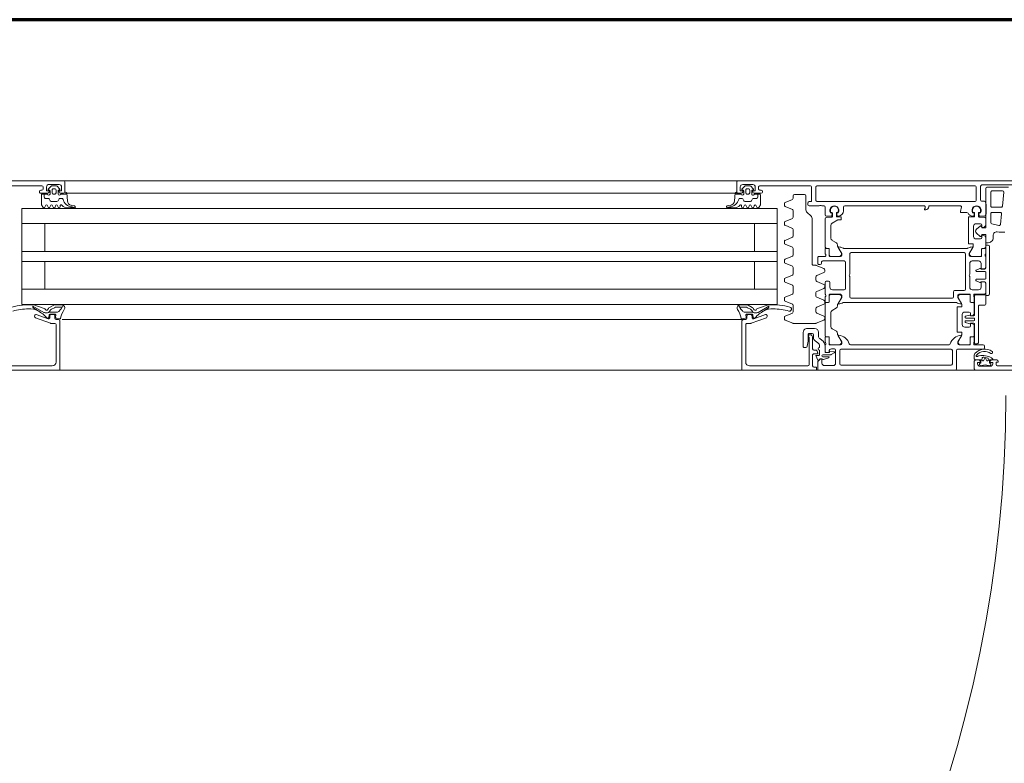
# Model space of a CAD drawing. Header units: centimetres. Extents: x -1316 to 21770, y -8842 to 3590.
# Tile 79 of 125: x 353 to 392, y 1649 to 1678. Entities that reach past the tile are written whole.
import ezdxf

# ---------------------------------------------------------------- set-up
doc = ezdxf.new("R2010")
doc.units = ezdxf.units.CM
doc.linetypes.add('Dash', pattern=[60, 30, -30])
doc.linetypes.add('Długa kreska', pattern=[142.875, 95.25, -47.625])
for name, color, linetype, lineweight in [('A-DETL', 90, 'Continuous', 9), ('A-DETL-GENF', 92, 'Continuous', 9), ('A-DOOR', 31, 'Continuous', 13), ('A-DOOR-HDLN', 31, 'Dash', 9)]:
    doc.layers.add(name, color=color, linetype=linetype, lineweight=lineweight)

# ---------------------------------------------------------------- blocks, each defined once
blk = doc.blocks.new('Schueco_FWS_ADS-75-SimplySmart_inw_Family-02 - FWS SI insert unit 90-2368395-5_piętro III __10_50 m_ - stan projektowany')
at = {"layer": 'A-DETL-GENF'}
for p, q in [((-75.5, 6.6), (75.5, 6.6)), ((35.65, 4.6), (59.013, 4.6)), ((54.5, 4), (35.65, 4)), ((54.5, 3.4), (35.65, 3.4)), ((54.5, 2.3), (35.65, 2.3)), ((54.5, 1.9), (35.65, 1.9)), ((54.5, 0.8), (35.65, 0.8)), ((54.5, 0.2), (35.65, 0.2)), ((54.5, -0.4), (35.65, -0.4)), ((74.6, -0.9), (-74.6, -0.9))]:
    blk.add_line(p, q, dxfattribs=at)
at = {"layer": 'A-DOOR'}
for p, q in [((20.7, 6.43), (21.99, 6.43)), ((22.276, 6.421), (22.252, 6.397)), ((22.27, 6.45), (22.67, 6.45)), ((22.327, 6.43), (22.297, 6.43)), ((22.643, 6.43), (22.613, 6.43)), ((22.688, 6.397), (22.664, 6.421)), ((22.9, 6.25), (22.9, 6.55)), ((23.6, 5.82), (23.6, 6.55)), ((23.77, 6.35), (23.77, 5.82)), ((28.17, 6.4), (23.82, 6.4)), ((28.22, 5.82), (28.22, 6.35)), ((28.39, 6.32), (28.39, 5.81)), ((28.83, 6.42), (28.49, 6.42)), ((29.3, 6), (29.3, 6.43)), ((31.8, 6.43), (29.49, 6.43)), ((31.95, 4.8), (31.95, 6.28)), ((32.1, 6.6), (37.45, 6.6)), ((59.25, 6.6), (53.75, 6.6)), ((59.25, 4.8), (59.25, 6.28)), ((59.4, 6.43), (61.71, 6.43)), ((22.01, 6.2), (22.22, 6.2)), ((22.72, 6.2), (22.85, 6.2)), ((28.442, 5.911), (28.568, 5.988)), ((28.616, 5.858), (28.45, 5.874)), ((28.594, 5.995), (28.89, 5.995)), ((28.638, 5.885), (28.638, 5.878)), ((28.785, 5.905), (28.658, 5.905)), ((28.664, 6.114), (28.867, 6.184)), ((28.89, 6.075), (28.67, 6.075)), ((28.8, 5.85), (28.8, 5.6)), ((28.805, 5.656), (28.805, 5.885)), ((29.03, 6), (29.03, 5.81)), ((22.5, 5.65), (22.5, 5.72)), ((22.55, 5.77), (23.55, 5.77)), ((22.9, 5.6), (22.55, 5.6)), ((22.74, 5.515), (22.74, 4.075)), ((22.86, 5.565), (22.79, 5.565)), ((22.89, 4.775), (22.89, 5.535)), ((22.9, 5.31), (22.9, 5.5)), ((22.92, 5.528), (22.92, 5.572)), ((23.059, 5.58), (23.059, 5.31)), ((23.06, 5.309), (23.06, 5.549)), ((23.5, 5.6), (23.079, 5.6)), ((23.11, 5.599), (23.444, 5.599)), ((23.82, 5.77), (28.17, 5.77)), ((27.8, 5.6), (23.9, 5.6)), ((28.621, 5.6), (28.2, 5.6)), ((28.256, 5.599), (28.59, 5.599)), ((28.44, 5.76), (28.55, 5.76)), ((28.64, 5.549), (28.64, 5.309)), ((28.641, 5.31), (28.641, 5.58)), ((28.78, 5.572), (28.78, 5.528)), ((28.8, 5.5), (28.8, 5.31)), ((29.03, 5.71), (29.03, 5.646)), ((29.094, 5.523), (29.206, 5.445)), ((29.25, 5.81), (29.158, 5.81)), ((29.3, 5.312), (29.3, 5.76)), ((29.563, 5.7), (29.65, 5.7)), ((29.67, 5.68), (29.67, 5.1)), ((22.9, 4.859), (22.9, 5.229)), ((23.029, 5.28), (22.93, 5.28)), ((22.95, 5.279), (23.03, 5.279)), ((23.39, 5.191), (23.39, 5.12)), ((23.531, 5.449), (23.397, 5.216)), ((23.41, 5.1), (23.56, 5.1)), ((23.58, 5.08), (23.58, 4.12)), ((28.303, 5.216), (28.169, 5.449)), ((28.31, 5.147), (28.31, 5.191)), ((28.67, 5.279), (28.75, 5.279)), ((28.77, 5.28), (28.671, 5.28)), ((28.8, 5.229), (28.8, 3.971)), ((29.017, 5.352), (28.933, 5.41)), ((29.07, 5.1), (29.07, 5.249)), ((29.27, 5.322), (29.27, 5.2)), ((29.337, 5.227), (29.305, 5.289)), ((29.32, 5.15), (29.43, 5.15)), ((29.42, 5.2), (29.382, 5.2)), ((29.47, 5.28), (29.47, 5.25)), ((23.05, 4.745), (22.92, 4.745)), ((23.018, 4.751), (22.974, 4.763)), ((23.05, 4.85), (23.05, 4.775)), ((23.243, 4.722), (23.076, 4.767)), ((23.28, 4.9), (23.1, 4.9)), ((23.266, 4.68), (23.266, 4.693)), ((23.38, 4.4), (23.38, 4.8)), ((28.53, 4.962), (28.36, 5.06)), ((28.58, 4.325), (28.58, 4.875)), ((28.851, 4.618), (29.161, 4.746)), ((29.18, 4.75), (30.06, 4.75)), ((29.52, 4.95), (29.22, 4.95)), ((30.079, 4.746), (30.389, 4.618)), ((31.133, 4.529), (31.732, 4.747)), ((31.749, 4.75), (31.9, 4.75)), ((59.451, 4.75), (59.3, 4.75)), ((60.067, 4.529), (59.468, 4.747)), ((22.89, 4.57), (22.89, 4.62)), ((22.89, 3.655), (22.89, 4.415)), ((22.9, 3.971), (22.9, 4.341)), ((22.92, 4.65), (23.236, 4.65)), ((23.236, 4.54), (22.92, 4.54)), ((22.974, 4.437), (23.018, 4.449)), ((23.05, 4.425), (23.05, 4.35)), ((23.076, 4.423), (23.243, 4.468)), ((23.1, 4.3), (23.28, 4.3)), ((23.266, 4.497), (23.266, 4.51)), ((28.82, 4.508), (28.82, 4.572)), ((29.139, 4.343), (28.851, 4.462)), ((29.17, 4.157), (29.17, 4.297)), ((30.07, 4.297), (30.07, 4.033)), ((30.389, 4.462), (30.101, 4.343)), ((30.42, 4.502), (30.42, 4.578)), ((31.462, 4.315), (31.033, 4.063)), ((31.064, 4.153), (31.303, 4.297)), ((31.1, 4.45), (31.1, 4.482)), ((31.633, 4.573), (31.167, 4.403)), ((31.61, 4.329), (31.512, 4.329)), ((31.601, 4.54), (31.628, 4.54)), ((31.658, 4.514), (31.671, 4.411)), ((31.7, 4.45), (31.7, 4.526)), ((31.7, 4.385), (31.911, 4.385)), ((31.85, 4.4), (31.75, 4.4)), ((31.9, 4.55), (31.9, 4.45)), ((31.941, 4.419), (31.93, 4.509)), ((32.05, 4.6), (31.95, 4.6)), ((31.954, 4.542), (32.093, 4.569)), ((32.05, 4.6), (37.45, 4.6)), ((59.246, 4.542), (59.107, 4.569)), ((59.15, 4.6), (59.25, 4.6)), ((59.259, 4.419), (59.27, 4.509)), ((59.499, 4.385), (59.289, 4.385)), ((59.3, 4.55), (59.3, 4.45)), ((59.35, 4.4), (59.45, 4.4)), ((59.5, 4.45), (59.5, 4.526)), ((59.542, 4.514), (59.529, 4.411)), ((59.567, 4.573), (60.033, 4.403)), ((59.599, 4.54), (59.572, 4.54)), ((59.59, 4.329), (59.687, 4.329)), ((59.738, 4.315), (60.167, 4.063)), ((60.136, 4.153), (59.897, 4.297)), ((60.1, 4.45), (60.1, 4.482)), ((22.45, 3.995), (22.45, 3.655)), ((22.69, 4.025), (22.48, 4.025)), ((22.93, 3.92), (23.029, 3.92)), ((23.03, 3.921), (22.95, 3.921)), ((23.39, 4.08), (23.39, 4.009)), ((23.397, 3.984), (23.531, 3.751)), ((23.56, 4.1), (23.41, 4.1)), ((23.632, 3.92), (28.067, 3.92)), ((28.169, 3.751), (28.303, 3.984)), ((28.31, 4.009), (28.31, 4.053)), ((28.36, 4.14), (28.53, 4.238)), ((28.75, 3.921), (28.67, 3.921)), ((28.671, 3.92), (28.77, 3.92)), ((28.82, 3.882), (28.82, 3.945)), ((28.851, 3.991), (29.139, 4.111)), ((30.101, 3.987), (30.389, 3.868)), ((31.48, 4.163), (31.066, 4.021)), ((31.65, 4.155), (31.61, 4.21)), ((31.856, 4.03), (31.689, 4.121)), ((31.884, 4.129), (31.766, 4.193)), ((32.178, 4.015), (31.913, 4.015)), ((32.19, 4.108), (31.966, 4.108)), ((32.16, 4.161), (32.234, 4.031)), ((59.04, 4.161), (58.966, 4.031)), ((59.01, 4.108), (59.234, 4.108)), ((59.022, 4.015), (59.287, 4.015)), ((59.316, 4.129), (59.434, 4.193)), ((59.344, 4.03), (59.511, 4.121)), ((59.55, 4.155), (59.59, 4.21)), ((59.72, 4.163), (60.134, 4.021)), ((22.3, 3.59), (22.3, 1.7)), ((22.45, 3.16), (22.45, 3.55)), ((22.48, 3.625), (22.86, 3.625)), ((22.5, 3.6), (22.9, 3.6)), ((22.9, 3.7), (22.9, 3.89)), ((22.92, 3.628), (22.92, 3.672)), ((23.059, 3.89), (23.059, 3.62)), ((23.06, 3.651), (23.06, 3.891)), ((23.079, 3.6), (23.5, 3.6)), ((23.444, 3.601), (23.11, 3.601)), ((23.72, 3.7), (23.72, 3.5)), ((27.78, 3.75), (23.77, 3.75)), ((27.83, 2.9), (27.83, 3.7)), ((28.2, 3.6), (28.621, 3.6)), ((28.59, 3.601), (28.256, 3.601)), ((28.64, 3.891), (28.64, 3.651)), ((28.641, 3.62), (28.641, 3.89)), ((28.78, 3.672), (28.78, 3.628)), ((28.8, 3.89), (28.8, 3.7)), ((28.8, 3.6), (28.8, 3.13)), ((29.139, 3.716), (28.851, 3.836)), ((29.17, 3.53), (29.17, 3.67)), ((30.07, 3.547), (30.07, 3.283)), ((30.389, 3.712), (30.101, 3.593)), ((30.42, 3.752), (30.42, 3.828)), ((22.823, 3.06), (22.68, 3.126)), ((22.98, 3.42), (22.73, 3.42)), ((23.08, 2.9), (23.08, 3.32)), ((23.25, 3.4), (23.25, 2)), ((23.67, 3.45), (23.3, 3.45)), ((28, 3.37), (28, 2.33)), ((28.52, 3.42), (28.05, 3.42)), ((28.62, 3.13), (28.62, 3.32)), ((28.82, 3.255), (28.82, 3.318)), ((28.851, 3.364), (29.139, 3.484)), ((29.139, 3.089), (28.851, 3.209)), ((30.101, 3.237), (30.389, 3.118)), ((37.45, 3.4), (30.7, 3.4)), ((53.75, 3.4), (60.6, 3.4)), ((59.146, 3.4), (53.75, 3.4)), ((22.44, 2.73), (22.44, 2.97)), ((22.47, 3), (22.81, 3)), ((22.64, 3.1), (22.49, 3.1)), ((22.84, 3.03), (22.84, 3.033)), ((23.08, 2.38), (23.08, 2.8)), ((27.83, 2), (27.83, 2.8)), ((28.75, 3.08), (28.67, 3.08)), ((28.851, 2.738), (29.139, 2.857)), ((29.17, 2.903), (29.17, 3.043)), ((30.07, 2.797), (30.07, 2.533)), ((30.389, 2.962), (30.101, 2.843)), ((30.42, 3.002), (30.42, 3.078)), ((22.45, 2.1), (22.45, 2.54)), ((22.81, 2.7), (22.47, 2.7)), ((22.49, 2.6), (22.64, 2.6)), ((22.68, 2.574), (22.823, 2.64)), ((22.84, 2.667), (22.84, 2.67)), ((28.82, 2.628), (28.82, 2.692)), ((29.161, 2.454), (28.851, 2.582)), ((28.95, 2.33), (28.95, 2.37)), ((29, 2.42), (29.05, 2.42)), ((29.1, 2.37), (29.1, 2.15)), ((29.27, 2.45), (29.18, 2.45)), ((29.32, 0.591), (29.32, 2.4)), ((30.101, 2.487), (30.389, 2.368)), ((22.45, 1.81), (22.45, 2)), ((22.47, 2.028), (22.47, 2.072)), ((22.609, 2.08), (22.609, 1.81)), ((22.61, 2.049), (22.61, 1.809)), ((23.05, 2.1), (22.629, 2.1)), ((22.994, 2.099), (22.66, 2.099)), ((22.73, 2.28), (22.98, 2.28)), ((22.947, 1.716), (23.081, 1.949)), ((23.3, 1.95), (27.78, 1.95)), ((28.05, 2.28), (28.9, 2.28)), ((28.303, 1.716), (28.169, 1.949)), ((28.621, 2.1), (28.2, 2.1)), ((28.256, 2.099), (28.59, 2.099)), ((28.64, 2.049), (28.64, 1.809)), ((28.641, 1.81), (28.641, 2.08)), ((28.78, 2.072), (28.78, 2.028)), ((29.05, 2.1), (28.8, 2.1)), ((28.8, 2), (28.8, 1.81)), ((30.07, 2.047), (30.07, 1.783)), ((30.389, 2.212), (30.101, 2.093)), ((30.42, 2.252), (30.42, 2.328)), ((22.45, 1.729), (22.45, 1.364)), ((22.579, 1.78), (22.48, 1.78)), ((22.58, 1.779), (22.5, 1.779)), ((22.94, 1.625), (22.94, 1.691)), ((23.11, 1.605), (22.96, 1.605)), ((23.13, 0.545), (23.13, 1.585)), ((28.067, 1.78), (23.182, 1.78)), ((28.31, 1.647), (28.31, 1.691)), ((28.53, 1.462), (28.36, 1.56)), ((28.67, 1.779), (28.75, 1.779)), ((28.77, 1.78), (28.671, 1.78)), ((28.8, 1.729), (28.8, 0.61)), ((30.101, 1.737), (30.389, 1.618)), ((30.42, 1.502), (30.42, 1.578)), ((22.524, 1.268), (22.568, 1.256)), ((22.6, 1.28), (22.6, 1.355)), ((22.65, 1.405), (22.83, 1.405)), ((22.816, 1.177), (22.664, 1.304)), ((22.93, 1.305), (22.93, 0.905)), ((28.58, 0.869), (28.58, 1.375)), ((30.07, 1.297), (30.07, 1.033)), ((30.389, 1.462), (30.101, 1.343)), ((21.82, 0.41), (21.864, 0.829)), ((21.924, 0.872), (22.21, 0.811)), ((22.45, 0.846), (22.45, 0.583)), ((22.568, 0.954), (22.524, 0.942)), ((22.6, 0.855), (22.6, 0.93)), ((22.83, 0.805), (22.65, 0.805)), ((22.664, 0.896), (22.816, 1.023)), ((30.101, 0.987), (30.389, 0.868)), ((30.42, 0.752), (30.42, 0.828)), ((37.45, 0.8), (30.7, 0.8)), ((53.75, 0.8), (60.6, 0.8)), ((22.25, 0.763), (22.25, 0.405)), ((22.45, -0.04), (22.45, 0.45)), ((22.468, 0.563), (22.712, 0.542)), ((22.5, 0.5), (22.691, 0.5)), ((22.711, 0.482), (22.717, 0.403)), ((22.73, 0.522), (22.73, 0.38)), ((22.89, 0.38), (22.89, 0.505)), ((22.902, 0.403), (22.909, 0.482)), ((22.91, 0.525), (23.11, 0.525)), ((22.929, 0.5), (22.965, 0.5)), ((28.17, 0.545), (28.17, 0.635)), ((28.34, 0.525), (28.19, 0.525)), ((28.28, 0.5), (28.321, 0.5)), ((28.341, 0.482), (28.347, 0.403)), ((28.36, 0.38), (28.36, 0.505)), ((28.52, 0.522), (28.52, 0.38)), ((28.532, 0.403), (28.539, 0.482)), ((28.754, 0.561), (28.538, 0.542)), ((28.559, 0.5), (28.75, 0.5)), ((28.8, 0.45), (28.8, 0.15)), ((29.541, 0.329), (29.349, 0.521)), ((30.07, 0.547), (30.07, 0.283)), ((30.389, 0.712), (30.101, 0.593)), ((21.73, -0.44), (21.788, 0.11)), ((21.838, 0.155), (22.2, 0.155)), ((22.2, 0.355), (21.869, 0.355)), ((22.25, 0.105), (22.25, -0.445)), ((22.688, 0.37), (22.654, 0.37)), ((22.71, 0.36), (22.674, 0.36)), ((22.946, 0.36), (22.91, 0.36)), ((22.966, 0.37), (22.932, 0.37)), ((23.19, 0.36), (23.42, 0.36)), ((23.449, 0.324), (23.413, 0.136)), ((23.442, 0.1), (24.68, 0.1)), ((24.7, 0.12), (24.7, 0.13)), ((24.82, 0.25), (24.855, 0.25)), ((24.87, 0.1), (28.03, 0.1)), ((28.08, 0.15), (28.08, 0.3)), ((28.318, 0.37), (28.284, 0.37)), ((28.304, 0.36), (28.34, 0.36)), ((28.54, 0.36), (28.576, 0.36)), ((28.596, 0.37), (28.562, 0.37)), ((28.85, 0.1), (28.94, 0.1)), ((29.04, 0.1), (29.44, 0.1)), ((29.49, 0.05), (29.49, -0.02)), ((29.57, -0.3), (29.57, 0.259)), ((30.101, 0.237), (30.389, 0.118)), ((30.42, 0.002), (30.42, 0.078)), ((31.509, 0.15), (31.531, 0.09)), ((31.609, 0.09), (31.631, 0.15)), ((31.709, 0.15), (31.731, 0.09)), ((31.809, 0.09), (31.831, 0.15)), ((31.909, 0.15), (31.931, 0.09)), ((32.009, 0.09), (32.031, 0.15)), ((32.11, 0.14), (32.11, 0.1)), ((32.409, 0.18), (32.676, 0.18)), ((32.684, 0.101), (32.558, 0.076)), ((32.674, 0.158), (32.701, 0.172)), ((58.526, 0.158), (58.499, 0.172)), ((58.516, 0.101), (58.642, 0.076)), ((58.791, 0.18), (58.524, 0.18)), ((59.09, 0.14), (59.09, 0.1)), ((59.191, 0.09), (59.169, 0.15)), ((59.291, 0.15), (59.269, 0.09)), ((59.391, 0.09), (59.369, 0.15)), ((59.491, 0.15), (59.469, 0.09)), ((59.591, 0.09), (59.569, 0.15)), ((59.691, 0.15), (59.669, 0.09)), ((22.6, -0.09), (22.5, -0.09)), ((22.65, -0.68), (22.65, -0.14)), ((22.82, -0.12), (22.82, -0.65)), ((29.12, -0.07), (22.87, -0.07)), ((29.17, -0.65), (29.17, -0.12)), ((30.02, -0.35), (29.62, -0.35)), ((30.07, -0.203), (30.07, -0.3)), ((30.389, -0.038), (30.101, -0.157)), ((31.61, -0.37), (31.4, -0.37)), ((31.472, -0.37), (31.472, -0.25)), ((31.522, -0.2), (31.633, -0.2)), ((31.676, -0.175), (31.717, -0.105)), ((31.71, -0.5), (31.71, -0.37)), ((31.76, -0.08), (31.984, -0.08)), ((31.9, -0.37), (31.84, -0.37)), ((32.027, -0.105), (32.068, -0.175)), ((32.03, -0.37), (32.03, -0.5)), ((32.111, -0.2), (32.176, -0.2)), ((32.397, -0.103), (32.37, -0.41)), ((58.803, -0.103), (58.83, -0.41)), ((59.089, -0.2), (59.024, -0.2)), ((59.173, -0.105), (59.132, -0.175)), ((59.17, -0.37), (59.17, -0.5)), ((59.44, -0.08), (59.216, -0.08)), ((59.3, -0.37), (59.36, -0.37)), ((59.523, -0.175), (59.483, -0.105)), ((59.49, -0.5), (59.49, -0.37)), ((59.678, -0.2), (59.567, -0.2)), ((59.59, -0.37), (59.8, -0.37)), ((59.728, -0.37), (59.728, -0.25)), ((21.31, -0.73), (22.6, -0.73)), ((21.55, -0.645), (22.4, -0.645)), ((22.2, -0.495), (21.78, -0.495)), ((22.87, -0.7), (29.12, -0.7)), ((29.39, -0.7), (31.39, -0.7)), ((31.29, -0.47), (31.29, -0.45)), ((31.34, -0.4), (31.62, -0.4)), ((31.39, -0.52), (31.34, -0.52)), ((31.44, -0.65), (31.44, -0.57)), ((31.753, -0.685), (31.649, -0.581)), ((31.67, -0.53), (31.68, -0.53)), ((31.67, -0.75), (32.07, -0.75)), ((31.952, -0.7), (31.788, -0.7)), ((31.79, -0.42), (31.79, -0.53)), ((31.84, -0.58), (31.9, -0.58)), ((31.95, -0.53), (31.95, -0.42)), ((32.091, -0.581), (31.987, -0.685)), ((32.06, -0.53), (32.07, -0.53)), ((32.12, -0.4), (32.25, -0.4)), ((32.3, -0.45), (32.3, -0.85)), ((32.372, -0.4), (37.45, -0.4)), ((58.828, -0.4), (53.75, -0.4)), ((58.9, -0.45), (58.9, -0.85)), ((59.08, -0.4), (58.95, -0.4)), ((59.109, -0.581), (59.213, -0.685)), ((59.14, -0.53), (59.13, -0.53)), ((59.53, -0.75), (59.13, -0.75)), ((59.248, -0.7), (59.412, -0.7)), ((59.25, -0.53), (59.25, -0.42)), ((59.36, -0.58), (59.3, -0.58)), ((59.41, -0.42), (59.41, -0.53)), ((59.447, -0.685), (59.551, -0.581)), ((59.53, -0.53), (59.52, -0.53)), ((59.86, -0.4), (59.58, -0.4)), ((59.76, -0.65), (59.76, -0.57)), ((59.81, -0.52), (59.86, -0.52)), ((61.81, -0.7), (59.81, -0.7)), ((59.91, -0.47), (59.91, -0.45)), ((32.25, -0.9), (20.45, -0.9)), ((32.25, -0.9), (37.45, -0.9)), ((58.95, -0.9), (53.75, -0.9)), ((58.95, -0.9), (67.55, -0.9))]:
    blk.add_line(p, q, dxfattribs=at)
at = {"layer": 'A-DOOR', "flags": 128}
for points in [[(22.85, 6.6), (14.2, 6.6), (14.2, 6.26), (14.31, 6.15), (14.37, 6.15), (14.37, 6.32)], [(22.04, 6.38), (22.04, 6.28), (21.96, 6.28), (21.96, 6.25)], [(22.27, 6.33), (22.3, 6.33), (22.3, 6.2), (22.16, 6.2)], [(22.27, 6.25), (22.27, 6.3), (22.17, 6.3), (22.17, 6.35)], [(22.85, 6.2), (22.64, 6.2), (22.64, 6.33), (22.67, 6.33)], [(22.77, 6.35), (22.77, 6.3), (22.67, 6.3), (22.67, 6.25)], [(23.65, 6.6), (29.1, 6.6), (29.1, 6.26), (28.99, 6.15), (28.93, 6.15), (28.93, 6.32)], [(29.25, 6.48), (29.15, 6.48), (29.15, 6.6), (32.1, 6.6), (32.1, 4.65)], [(29.44, 6.38), (29.44, 5.3), (29.45, 5.3)], [(61.95, 6.48), (62.05, 6.48), (62.05, 6.6), (59.1, 6.6), (59.1, 4.65)], [(22.9, 6.006), (22.9, 6.015), (22.9, 6.15)], [(28.65, 5.86), (28.65, 5.9), (28.75, 5.9)], [(28.935, 6.15), (29, 6.15), (29.054, 6.212)], [(29.088, 6.206), (29.17, 6.02), (29.05, 6.02)], [(29.14, 5.821), (29.102, 5.896), (29.1, 5.95), (29.25, 5.95)], [(23.412, 5.241), (23.55, 5.48), (23.55, 5.55)], [(28.15, 5.55), (28.15, 5.48), (28.288, 5.241)], [(29.48, 5.2), (29.48, 5.45), (29.513, 5.658)], [(22.92, 4.445), (23.05, 4.445), (23.051, 4.439)], [(31.711, 4.241), (31.673, 4.303), (32.009, 4.303)], [(59.489, 4.241), (59.527, 4.303), (59.191, 4.303)], [(23.55, 3.65), (23.55, 3.72), (23.412, 3.959)], [(28.288, 3.959), (28.15, 3.72), (28.15, 3.65)], [(37.45, 4), (30.7, 4), (30.7, 0.2), (37.45, 0.2)], [(53.75, 4), (60.6, 4), (60.6, 0.2), (53.75, 0.2)], [(22.44, 3.15), (22.44, 3.64), (22.35, 3.64)], [(22.63, 3.32), (22.63, 3.11), (22.5, 3.11)], [(31.6, 3.4), (31.6, 2.3), (30.7, 2.3), (37.45, 2.3)], [(59.7, 3.4), (59.7, 2.3), (60.6, 2.3), (53.75, 2.3)], [(22.35, 1.65), (22.44, 1.65), (22.44, 2.55)], [(22.5, 2.59), (22.63, 2.59), (22.63, 2.38)], [(22.962, 1.741), (23.1, 1.98), (23.1, 2.05)], [(28.15, 2.05), (28.15, 1.98), (28.288, 1.741)], [(31.6, 0.8), (31.6, 1.9), (30.7, 1.9), (37.45, 1.9)], [(59.7, 0.8), (59.7, 1.9), (60.6, 1.9), (53.75, 1.9)], [(22.616, 1.289), (22.6, 1.23), (22.45, 1.23), (22.45, 1.555), (22.35, 1.555)], [(22.45, -0.595), (22.45, 0.03), (22.43, 0.03), (22.43, 0.43), (22.45, 0.43), (22.45, 0.97), (22.6, 0.97), (22.616, 0.911)], [(28.19, 0.655), (28.305, 0.655), (28.53, 0.782)], [(24.875, 0.23), (24.875, 0.223), (24.85, 0.19), (24.85, 0.12)], [(31.37, -0.34), (31.37, 0.06), (31.435, 0.16)], [(59.83, -0.34), (59.83, 0.06), (59.765, 0.16)], [(29.44, -0.07), (29.34, -0.07), (29.34, -0.65)], [(32.33, -0.45), (32.33, -0.37), (32.13, -0.37)], [(58.87, -0.45), (58.87, -0.37), (59.07, -0.37)], [(31.67, -0.45), (31.67, -0.5), (31.57, -0.5), (31.57, -0.65)], [(32.17, -0.65), (32.17, -0.5), (32.07, -0.5), (32.07, -0.45)], [(59.03, -0.65), (59.03, -0.5), (59.13, -0.5), (59.13, -0.45)], [(59.53, -0.45), (59.53, -0.5), (59.63, -0.5), (59.63, -0.65)]]:
    blk.add_lwpolyline(points, dxfattribs=at)
for points in [[(22.38, 6.227), (22.34, 6.213), (22.346, 6.149), (22.34, 6.213)], [(22.523, 6.212), (22.47, 6.099), (22.417, 6.212), (22.47, 6.099)], [(22.583, 6.115), (22.6, 6.213), (22.56, 6.227), (22.6, 6.213)]]:
    blk.add_lwpolyline(points, close=True, dxfattribs=at)
at = {"layer": 'A-DOOR'}
for centre, radius, start, end in [((22.01, 6.25), 0.05, 180, 270), ((21.99, 6.38), 0.05, 0, 90), ((22.27, 6.35), 0.1, 90, 180), ((22.22, 6.25), 0.05, 270, 0), ((22.28, 6.369), 0.04, 135, 255.5225), ((22.297, 6.4), 0.03, 90, 135), ((22.327, 6.38), 0.05, 62.5107, 90), ((22.47, 6.655), 0.26, 242.5107, 297.4893), ((22.613, 6.38), 0.05, 90, 117.4893), ((22.643, 6.4), 0.03, 45, 90), ((22.67, 6.35), 0.1, 360, 90), ((22.66, 6.369), 0.04, 284.4775, 45), ((22.72, 6.25), 0.05, 180, 270), ((22.85, 6.55), 0.05, 0, 90), ((22.85, 6.25), 0.05, 270, 0), ((23.65, 6.55), 0.05, 90, 180), ((23.82, 6.35), 0.05, 90, 180), ((28.17, 6.35), 0.05, 0, 90), ((28.49, 6.32), 0.1, 90, 180), ((28.83, 6.32), 0.1, 0, 90), ((29.25, 6.43), 0.05, 0, 90), ((29.49, 6.38), 0.05, 90, 180), ((31.8, 6.28), 0.15, 0, 90), ((59.4, 6.28), 0.15, 90, 180), ((22.26, 6.2), 0.1, 180, 242.1358), ((22.22, 5.9), 0.045, 55.1415, 235.1415), ((22.491, 6.289), 0.519, 235.1415, 317.6099), ((22.582, 6.81), 0.79, 242.1358, 279.1542), ((22.491, 6.289), 0.429, 235.1415, 316.838), ((22.375, 6.152), 0.03, 185, 252.5402), ((22.375, 6.152), 0.03, 185, 252.5402), ((22.582, 6.81), 0.72, 252.5402, 261.0115), ((22.582, 6.81), 0.72, 252.5402, 261.0115), ((22.39, 6.199), 0.03, 25, 110), ((22.39, 6.199), 0.03, 25, 110), ((22.582, 6.81), 0.72, 261.0115, 267.5718), ((22.582, 6.81), 0.72, 261.0115, 267.5718), ((22.55, 6.199), 0.03, 70, 155), ((22.55, 6.199), 0.03, 70, 155), ((22.553, 6.121), 0.03, 267.5718, 350), ((22.553, 6.121), 0.03, 267.5718, 350), ((22.692, 6.129), 0.1, 279.1542, 310.6602), ((22.79, 6.015), 0.05, 77.3108, 130.6602), ((22.794, 6.035), 0.03, 333.1107, 77.3108), ((22.723, 6.071), 0.11, 316.838, 333.1107), ((22.85, 6.15), 0.05, 0, 90), ((22.8, 6.006), 0.1, 317.6099, 0), ((22.37, 6.029), 0.53, 358.4896, 0), ((28.452, 5.894), 0.02, 121.185, 264.5), ((28.55, 5.86), 0.1, 270, 0), ((28.594, 5.945), 0.05, 90, 121.185), ((28.618, 5.878), 0.02, 264.5, 0), ((28.658, 5.885), 0.02, 90, 180), ((28.67, 6.095), 0.02, 108.9046, 270), ((28.75, 5.85), 0.05, 0, 90), ((28.785, 5.885), 0.02, 0, 90), ((28.88, 6.146), 0.04, 23.8174, 108.9046), ((28.89, 6.035), 0.04, 270, 90), ((28.935, 6.17), 0.02, 203.8174, 270), ((29.05, 6), 0.02, 90, 180), ((29.069, 6.198), 0.02, 23.8387, 138.5763), ((29.12, 5.905), 0.02, 180, 207), ((29.25, 6), 0.05, 270, 0), ((22.55, 5.72), 0.05, 90, 180), ((22.55, 5.65), 0.05, 180, 270), ((22.79, 5.515), 0.05, 90, 180), ((22.86, 5.535), 0.03, 0, 90), ((22.89, 5.572), 0.03, 0, 70.5288), ((22.89, 5.528), 0.03, 289.4712, 0), ((23.079, 5.58), 0.02, 90, 180), ((23.11, 5.549), 0.05, 90, 180), ((23.376, 5.718), 0.5, 275.6226, 342.2516), ((23.444, 5.499), 0.1, 330, 90), ((23.5, 5.55), 0.05, 0, 90), ((23.55, 5.82), 0.05, 270, 0), ((23.82, 5.82), 0.05, 180, 270), ((23.9, 5.55), 0.05, 90, 162.2516), ((27.8, 5.55), 0.05, 17.7484, 90), ((28.324, 5.718), 0.5, 197.7484, 264.3774), ((28.2, 5.55), 0.05, 90, 180), ((28.256, 5.499), 0.1, 90, 210), ((28.17, 5.82), 0.05, 270, 0), ((28.44, 5.81), 0.05, 180, 270), ((28.59, 5.549), 0.05, 360, 90), ((28.621, 5.58), 0.02, 0, 90), ((28.81, 5.572), 0.03, 109.4712, 180), ((28.81, 5.528), 0.03, 180, 250.5288), ((29.105, 5.656), 0.3, 180, 235), ((29.03, 5.76), 0.05, 270, 90), ((29.18, 5.646), 0.15, 180, 235), ((29.158, 5.83), 0.02, 207, 270), ((29.25, 5.76), 0.05, 0, 90), ((29.563, 5.65), 0.05, 90, 170.9097), ((29.65, 5.68), 0.02, 0, 90), ((22.93, 5.31), 0.03, 180, 270), ((22.95, 5.229), 0.05, 90, 180), ((23.029, 5.31), 0.03, 270, 0), ((23.03, 5.309), 0.03, 270, 0), ((23.44, 5.191), 0.05, 150, 180), ((23.41, 5.12), 0.02, 180, 270), ((23.424, 5.234), 0.0138, 150, 275.6226), ((23.56, 5.08), 0.02, 0, 90), ((28.276, 5.234), 0.0138, 264.3774, 30), ((28.26, 5.191), 0.05, 0, 30), ((28.41, 5.147), 0.1, 180, 240), ((28.67, 5.309), 0.03, 180, 270), ((28.671, 5.31), 0.03, 180, 270), ((28.75, 5.229), 0.05, 0, 90), ((28.77, 5.31), 0.03, 270, 0), ((28.945, 5.249), 0.125, 0, 55), ((29.22, 5.1), 0.15, 180, 270), ((29.12, 5.322), 0.15, 0, 55), ((29.32, 5.2), 0.05, 180, 270), ((29.35, 5.312), 0.05, 180, 207), ((29.382, 5.25), 0.05, 207, 270), ((29.42, 5.25), 0.05, 270, 0), ((29.43, 5.2), 0.05, 270, 0), ((29.45, 5.28), 0.02, 0, 90), ((29.52, 5.1), 0.15, 270, 0), ((22.92, 4.775), 0.03, 180, 270), ((23, 4.859), 0.1, 180, 255), ((23.025, 4.775), 0.025, 255, 0), ((23.1, 4.85), 0.05, 90, 180), ((23.071, 4.748), 0.02, 75, 170), ((23.236, 4.68), 0.03, 270, 0), ((23.236, 4.693), 0.03, 0, 75), ((23.28, 4.8), 0.1, 0, 90), ((28.48, 4.875), 0.1, 0, 60), ((29.18, 4.7), 0.05, 90.0001, 112.5001), ((30.06, 4.7), 0.05, 67.5001, 90.0001), ((31.749, 4.7), 0.05, 90, 110), ((31.9, 4.8), 0.05, 270, 0), ((59.3, 4.8), 0.05, 180, 270), ((59.451, 4.7), 0.05, 70, 90), ((22.92, 4.62), 0.03, 90, 180), ((22.92, 4.57), 0.03, 180, 270), ((22.92, 4.415), 0.03, 90, 180), ((23, 4.341), 0.1, 105, 180), ((23.025, 4.425), 0.025, 0, 105), ((23.1, 4.35), 0.05, 180, 270), ((23.071, 4.442), 0.02, 190, 285), ((23.236, 4.51), 0.03, 0, 90), ((23.236, 4.497), 0.03, 285, 0), ((23.28, 4.4), 0.1, 270, 0), ((28.48, 4.325), 0.1, 300, 0), ((28.87, 4.572), 0.05, 112.5001, 180.0001), ((28.87, 4.508), 0.05, 180.0001, 247.5001), ((29.12, 4.297), 0.05, 0.0001, 67.5001), ((30.12, 4.297), 0.05, 112.5001, 180.0001), ((30.37, 4.572), 0.05, 7.1453, 67.5001), ((30.37, 4.508), 0.05, 292.5001, 352.8548), ((31.15, 4.482), 0.05, 110, 180), ((31.15, 4.45), 0.05, 180, 290), ((30.709, 5.282), 1.15, 297.1697, 319.1518), ((31.512, 4.229), 0.1, 90, 120.3836), ((31.601, 4.51), 0.03, 90, 139.1518), ((31.616, 4.253), 0.0764, 29.9329, 94.2645), ((31.628, 4.51), 0.03, 7.0564, 90), ((31.65, 4.526), 0.05, 0, 110), ((31.7, 4.415), 0.03, 187.0564, 270), ((31.75, 4.45), 0.05, 180, 270), ((31.85, 4.45), 0.05, 270, 0), ((31.95, 4.55), 0.05, 90, 180), ((31.911, 4.415), 0.03, 270, 7.2077), ((31.959, 4.513), 0.03, 100.9941, 188.118), ((32.009, 4.243), 0.06, 33.3021, 90), ((32.05, 4.65), 0.05, 270, 0), ((32.099, 4.54), 0.03, 11.4268, 102.3565), ((33.06, 4.734), 0.95, 191.4268, 214.051), ((58.14, 4.734), 0.95, 325.949, 348.5732), ((59.1, 4.54), 0.03, 77.6435, 168.5732), ((59.15, 4.65), 0.05, 180, 270), ((59.191, 4.243), 0.06, 90, 146.6979), ((59.24, 4.513), 0.03, 351.882, 79.0059), ((59.25, 4.55), 0.05, 0, 90), ((59.289, 4.415), 0.03, 172.7923, 270), ((59.35, 4.45), 0.05, 180, 270), ((59.45, 4.45), 0.05, 270, 0), ((59.499, 4.415), 0.03, 270, 352.9436), ((59.55, 4.526), 0.05, 70, 180), ((59.584, 4.253), 0.0764, 85.7355, 150.0671), ((59.572, 4.51), 0.03, 90, 172.9436), ((59.599, 4.51), 0.03, 40.8482, 90), ((60.491, 5.282), 1.15, 220.8482, 242.8303), ((59.687, 4.229), 0.1, 59.6164, 90), ((60.05, 4.45), 0.05, 250, 0), ((60.05, 4.482), 0.05, 0, 70), ((22.48, 3.995), 0.03, 90, 180), ((22.69, 4.075), 0.05, 270, 0), ((22.95, 3.971), 0.05, 180, 270), ((22.93, 3.89), 0.03, 90, 180), ((23.029, 3.89), 0.03, 0, 90), ((23.03, 3.891), 0.03, 0, 90), ((23.41, 4.08), 0.02, 90, 180), ((23.44, 4.009), 0.05, 180, 210), ((23.424, 3.966), 0.0138, 84.6714, 210), ((23.379, 3.482), 0.5, 62.5097, 84.6714), ((23.56, 4.12), 0.02, 270, 0), ((23.632, 3.97), 0.05, 242.5097, 270), ((28.067, 3.97), 0.05, 270, 297.4903), ((28.321, 3.482), 0.5, 95.3286, 117.4903), ((28.276, 3.966), 0.0138, 330, 95.3286), ((28.26, 4.009), 0.05, 330, 0), ((28.41, 4.053), 0.1, 120, 180), ((28.67, 3.891), 0.03, 90, 180), ((28.671, 3.89), 0.03, 90, 180), ((28.75, 3.971), 0.05, 270, 0), ((28.77, 3.89), 0.03, 0, 90), ((28.87, 3.945), 0.05, 112.5001, 180.0001), ((29.12, 4.157), 0.05, 292.5001, 0.0001), ((30.12, 4.033), 0.05, 180.0001, 247.5001), ((30.215, 4.184), 0.08, 74.699, 256.5296), ((30.933, 7.009), 2.994, 255.7723, 272.1183), ((30.932, 7.009), 2.834, 255.7856, 268.4777), ((30.878, 4.975), 0.8, 268.4714, 296.3861), ((31.103, 4.089), 0.075, 121.1063, 200.0149), ((31.04, 4.097), 0.08, 272.1106, 289.0101), ((31.454, 4.239), 0.08, 289.0101, 333.0444), ((31.569, 4.18), 0.05, 36.3666, 153.0444), ((31.747, 4.226), 0.12, 216.3666, 241.3666), ((31.847, 4.342), 0.17, 216.4634, 241.4634), ((31.913, 4.135), 0.12, 241.3666, 270.0039), ((31.966, 4.278), 0.17, 241.4634, 270.0728), ((33.437, 5.398), 1.777, 219.1355, 223.7266), ((32.125, 4.141), 0.04, 29.6254, 45.0361), ((32.173, 4.135), 0.12, 271.9923, 34.051), ((59.026, 4.135), 0.12, 145.949, 268.0077), ((59.075, 4.141), 0.04, 134.9639, 150.3746), ((57.763, 5.398), 1.777, 316.2734, 320.8645), ((59.234, 4.278), 0.17, 269.9272, 298.5366), ((59.287, 4.135), 0.12, 269.9961, 298.6334), ((59.353, 4.342), 0.17, 298.5366, 323.5366), ((59.453, 4.226), 0.12, 298.6334, 323.6334), ((59.63, 4.18), 0.05, 26.9556, 143.6334), ((59.746, 4.239), 0.08, 206.9556, 250.9899), ((60.322, 4.975), 0.8, 243.6139, 271.5286), ((60.16, 4.097), 0.08, 250.9899, 267.8894), ((60.097, 4.089), 0.075, 339.9851, 58.8937), ((60.267, 7.009), 2.994, 267.8817, 284.2277), ((60.268, 7.009), 2.834, 271.5223, 284.2144), ((22.35, 3.59), 0.05, 90, 180), ((22.48, 3.655), 0.03, 180, 270), ((22.5, 3.55), 0.05, 90, 180), ((22.86, 3.655), 0.03, 270, 0), ((22.89, 3.672), 0.03, 0, 70.5288), ((22.89, 3.628), 0.03, 289.4712, 0), ((23.079, 3.62), 0.02, 180, 270), ((23.11, 3.651), 0.05, 180, 270), ((23.444, 3.701), 0.1, 270, 30), ((23.5, 3.65), 0.05, 270, 0), ((23.77, 3.7), 0.05, 90, 180), ((27.78, 3.7), 0.05, 0, 90), ((28.2, 3.65), 0.05, 180, 270), ((28.256, 3.701), 0.1, 150, 270), ((28.59, 3.651), 0.05, 270, 0), ((28.621, 3.62), 0.02, 270, 0), ((28.81, 3.672), 0.03, 109.4712, 180), ((28.81, 3.628), 0.03, 180, 250.5288), ((28.87, 3.882), 0.05, 180.0001, 247.5001), ((29.12, 3.67), 0.05, 0.0001, 67.5001), ((29.12, 3.53), 0.05, 292.5001, 0.0001), ((30.12, 3.547), 0.05, 112.5001, 180.0001), ((30.37, 3.822), 0.05, 7.1453, 67.5001), ((30.37, 3.758), 0.05, 292.5001, 352.8548), ((22.49, 3.15), 0.05, 180, 270), ((22.5, 3.16), 0.05, 180, 270), ((22.73, 3.32), 0.1, 90, 180), ((22.668, 3.099), 0.03, 65, 158.2882), ((22.98, 3.32), 0.1, 0, 90), ((23.3, 3.4), 0.05, 90, 180), ((23.67, 3.5), 0.05, 270, 0), ((28.05, 3.37), 0.05, 90, 180), ((28.52, 3.32), 0.1, 0, 90), ((28.67, 3.13), 0.05, 180, 270), ((28.75, 3.13), 0.05, 270, 0), ((28.87, 3.318), 0.05, 112.5001, 180.0001), ((28.87, 3.255), 0.05, 180.0001, 247.5001), ((30.12, 3.283), 0.05, 180.0001, 247.5001), ((22.47, 2.97), 0.03, 90, 180), ((22.47, 2.73), 0.03, 180, 270), ((22.81, 3.03), 0.03, 270, 0), ((22.81, 3.033), 0.03, 0, 65), ((23.027, 2.85), 0.0725, 316.3972, 43.6028), ((27.777, 2.85), 0.0725, 316.3972, 43.6028), ((28.87, 2.692), 0.05, 112.5001, 180.0001), ((29.12, 3.043), 0.05, 0.0001, 67.5001), ((29.12, 2.903), 0.05, 292.5001, 0.0001), ((30.12, 2.797), 0.05, 112.5001, 180.0001), ((30.37, 3.072), 0.05, 7.1453, 67.5001), ((30.37, 3.008), 0.05, 292.5001, 352.8548), ((22.49, 2.55), 0.05, 90, 180), ((22.5, 2.54), 0.05, 90, 180), ((22.73, 2.38), 0.1, 180, 270), ((22.668, 2.601), 0.03, 201.7118, 295), ((22.81, 2.67), 0.03, 0, 90), ((22.81, 2.667), 0.03, 295, 0), ((22.98, 2.38), 0.1, 270, 0), ((28.87, 2.628), 0.05, 180.0001, 247.5001), ((29, 2.37), 0.05, 90, 180), ((29.05, 2.37), 0.05, 360, 90), ((29.18, 2.5), 0.05, 247.5001, 270.0001), ((29.27, 2.4), 0.05, 0.0001, 90.0001), ((30.12, 2.533), 0.05, 180.0001, 247.5001), ((30.37, 2.322), 0.05, 7.1453, 67.5001), ((22.44, 2.072), 0.03, 0, 70.5288), ((22.44, 2.028), 0.03, 289.4712, 0), ((22.629, 2.08), 0.02, 90, 180), ((22.66, 2.049), 0.05, 90, 180), ((22.994, 1.999), 0.1, 330, 90), ((23.05, 2.05), 0.05, 0, 90), ((23.3, 2), 0.05, 180, 270), ((27.78, 2), 0.05, 270, 0), ((28.05, 2.33), 0.05, 180, 270), ((28.2, 2.05), 0.05, 90, 180), ((28.256, 1.999), 0.1, 90, 210), ((28.59, 2.049), 0.05, 0, 90), ((28.621, 2.08), 0.02, 0, 90), ((28.81, 2.072), 0.03, 109.4712, 180), ((28.81, 2.028), 0.03, 180, 250.5288), ((28.9, 2.33), 0.05, 270, 0), ((29.05, 2.15), 0.05, 270, 0), ((30.12, 2.047), 0.05, 112.5001, 180.0001), ((30.37, 2.258), 0.05, 292.5001, 352.8548), ((22.35, 1.7), 0.05, 180, 270), ((22.48, 1.81), 0.03, 180, 270), ((22.5, 1.729), 0.05, 90, 180), ((22.579, 1.81), 0.03, 270, 0), ((22.58, 1.809), 0.03, 270, 0), ((22.99, 1.691), 0.05, 150, 180), ((22.96, 1.625), 0.02, 180, 270), ((22.974, 1.734), 0.0138, 150, 275.3286), ((22.929, 2.218), 0.5, 275.3286, 297.4903), ((23.11, 1.585), 0.02, 0, 90), ((23.182, 1.73), 0.05, 90, 117.4903), ((28.067, 1.73), 0.05, 62.5097, 90), ((28.321, 2.218), 0.5, 242.5097, 264.6714), ((28.276, 1.734), 0.0138, 264.6714, 30), ((28.26, 1.691), 0.05, 0, 30), ((28.41, 1.647), 0.1, 180, 240), ((28.67, 1.809), 0.03, 180, 270), ((28.671, 1.81), 0.03, 180, 270), ((28.75, 1.729), 0.05, 360, 90), ((28.77, 1.81), 0.03, 270, 0), ((30.12, 1.783), 0.05, 180.0001, 247.5001), ((30.37, 1.572), 0.05, 7.1453, 67.5001), ((22.009, 1.277), 0.15, 264.6048, 15.6887), ((22.35, 1.355), 0.2, 90, 190.6504), ((22.55, 1.364), 0.1, 180, 255), ((22.575, 1.28), 0.025, 255, 0), ((22.65, 1.355), 0.05, 90, 180), ((22.645, 1.281), 0.03, 50, 165.0049), ((22.752, 1.1), 0.1, 310, 50), ((22.83, 1.305), 0.1, 360, 90), ((28.48, 1.375), 0.1, 0, 60), ((30.12, 1.297), 0.05, 112.5001, 180.0001), ((30.37, 1.508), 0.05, 292.5001, 352.8548), ((21.807, -0.863), 2, 84.6048, 93.2163), ((21.913, 0.823), 0.05, 78, 174), ((22.2, 0.763), 0.05, 0, 78), ((22.55, 0.846), 0.1, 105, 180), ((22.575, 0.93), 0.025, 0, 105), ((22.65, 0.855), 0.05, 180, 270), ((22.645, 0.919), 0.03, 194.9951, 310), ((22.83, 0.905), 0.1, 270, 0), ((28.48, 0.869), 0.1, 300, 0), ((30.12, 1.033), 0.05, 180.0001, 247.5001), ((30.37, 0.822), 0.05, 7.1453, 67.5001), ((21.869, 0.405), 0.05, 174, 270), ((22.2, 0.405), 0.05, 270, 0), ((22.47, 0.583), 0.02, 180, 265), ((22.5, 0.45), 0.05, 90, 180), ((22.688, 0.4), 0.03, 270, 5), ((22.691, 0.48), 0.02, 5, 90), ((22.71, 0.522), 0.02, 0, 85), ((22.91, 0.505), 0.02, 90, 180), ((22.932, 0.4), 0.03, 175, 270), ((22.929, 0.48), 0.02, 90, 175), ((22.965, 0.3), 0.2, 26.1039, 90), ((23.11, 0.545), 0.02, 270, 0), ((28.28, 0.3), 0.2, 90, 180), ((28.19, 0.635), 0.02, 90, 180), ((28.19, 0.545), 0.02, 180, 270), ((28.305, 0.675), 0.02, 270, 300), ((28.318, 0.4), 0.03, 270, 5), ((28.321, 0.48), 0.02, 5, 90), ((28.34, 0.505), 0.02, 0, 90), ((28.54, 0.522), 0.02, 95, 180), ((28.562, 0.4), 0.03, 175, 270), ((28.559, 0.48), 0.02, 90, 175), ((28.75, 0.45), 0.05, 0, 90), ((28.75, 0.61), 0.05, 275, 0), ((29.42, 0.591), 0.1, 180.0001, 225.0001), ((30.12, 0.547), 0.05, 112.5001, 180.0001), ((30.37, 0.758), 0.05, 292.5001, 352.8548), ((21.838, 0.105), 0.05, 90, 174), ((22.2, 0.105), 0.05, 360, 90), ((22.81, 0.28), 0.18, 150, 30), ((22.81, 0.275), 0.16, 147.9154, 32.0846), ((22.71, 0.38), 0.02, 270, 0), ((22.91, 0.38), 0.02, 180, 270), ((23.19, 0.41), 0.05, 206.1039, 270), ((23.442, 0.13), 0.03, 169, 270), ((23.42, 0.33), 0.03, 349, 90), ((24.68, 0.12), 0.02, 270, 0), ((24.82, 0.13), 0.12, 90, 180), ((24.87, 0.12), 0.02, 180, 270), ((24.855, 0.23), 0.02, 0, 90), ((24.855, 0.223), 0.02, 315, 0), ((28.03, 0.15), 0.05, 270, 0), ((28.44, 0.28), 0.18, 150, 30), ((28.44, 0.275), 0.16, 147.91, 32.09), ((28.34, 0.38), 0.02, 270, 0), ((28.54, 0.38), 0.02, 180, 270), ((28.85, 0.15), 0.05, 180, 270), ((28.99, 0.153), 0.0725, 226.3972, 313.6028), ((29.44, 0.05), 0.05, 0, 90), ((29.47, 0.259), 0.1, 0.0001, 45.0001), ((30.12, 0.283), 0.05, 180.0001, 247.5001), ((30.37, 0.072), 0.05, 7.1453, 67.5001), ((30.37, 0.008), 0.05, 292.5001, 352.8548), ((31.47, 0.14), 0.04, 14.9995, 150.0003), ((31.57, 0.1), 0.04, 195.0002, 344.9998), ((31.67, 0.14), 0.04, 14.9996, 165.0004), ((31.77, 0.1), 0.04, 195.0002, 344.9998), ((31.87, 0.14), 0.04, 14.9996, 165.0004), ((31.97, 0.1), 0.04, 195.0002, 344.9998), ((32.07, 0.14), 0.04, 359.9998, 165.0003), ((32.15, 0.1), 0.04, 180, 319.6792), ((32.409, -0.12), 0.3, 89.9987, 139.6802), ((32.597, -0.244), 0.381, 91.8995, 167.3401), ((32.596, -0.12), 0.2, 101.0025, 174.9918), ((32.551, 0.478), 0.343, 275.6011, 291.0537), ((32.676, 0.14), 0.04, 281.0106, 90.0809), ((58.524, 0.14), 0.04, 89.9191, 258.9894), ((58.649, 0.478), 0.343, 248.9463, 264.3989), ((58.603, -0.244), 0.381, 12.6599, 88.1005), ((58.604, -0.12), 0.2, 5.0082, 78.9975), ((58.791, -0.12), 0.3, 40.3198, 90.0013), ((59.05, 0.1), 0.04, 220.3208, 0), ((59.13, 0.14), 0.04, 14.9997, 180.0002), ((59.23, 0.1), 0.04, 195.0002, 344.9998), ((59.33, 0.14), 0.04, 14.9996, 165.0004), ((59.43, 0.1), 0.04, 195.0002, 344.9998), ((59.53, 0.14), 0.04, 14.9996, 165.0004), ((59.63, 0.1), 0.04, 195.0002, 344.9998), ((59.73, 0.14), 0.04, 29.9997, 165.0005), ((22.5, -0.04), 0.05, 180, 270), ((22.6, -0.14), 0.05, 360, 90), ((22.87, -0.12), 0.05, 90, 180), ((29.12, -0.12), 0.05, 360, 90), ((29.44, -0.02), 0.05, 270, 360), ((29.62, -0.3), 0.05, 180.0001, 270.0001), ((30.02, -0.3), 0.05, 270.0001, 0.0001), ((30.12, -0.203), 0.05, 112.5001, 180.0001), ((31.4, -0.34), 0.03, 180, 270), ((31.522, -0.25), 0.05, 90, 180), ((31.66, -0.37), 0.05, 359.9994, 179.9994), ((31.633, -0.15), 0.05, 270, 330), ((31.76, -0.13), 0.05, 90, 150), ((31.84, -0.42), 0.05, 89.9989, 180.0011), ((31.9, -0.42), 0.05, 359.9989, 90.0011), ((31.984, -0.13), 0.05, 30, 90), ((32.08, -0.37), 0.05, 0, 180), ((32.111, -0.15), 0.05, 210, 270), ((32.176, -0.15), 0.05, 270, 347.8734), ((59.024, -0.15), 0.05, 192.1266, 270), ((59.12, -0.37), 0.05, 0, 180), ((59.089, -0.15), 0.05, 270, 330), ((59.216, -0.13), 0.05, 90, 150), ((59.3, -0.42), 0.05, 89.9989, 180.0011), ((59.36, -0.42), 0.05, 359.9989, 90.0011), ((59.44, -0.13), 0.05, 30, 90), ((59.54, -0.37), 0.05, 0.0006, 180.0006), ((59.567, -0.15), 0.05, 210, 270), ((59.678, -0.25), 0.05, 0, 90), ((59.8, -0.34), 0.03, 270, 360), ((21.78, -0.445), 0.05, 174, 270), ((22.2, -0.445), 0.05, 270, 0), ((22.4, -0.595), 0.05, 270, 360), ((22.6, -0.68), 0.05, 270, 0), ((22.87, -0.65), 0.05, 180, 270), ((29.12, -0.65), 0.05, 270, 0), ((29.39, -0.65), 0.05, 180, 270), ((31.34, -0.45), 0.05, 90, 180), ((31.34, -0.47), 0.05, 180, 270), ((31.39, -0.57), 0.05, 360, 90), ((31.39, -0.65), 0.05, 270, 0), ((31.67, -0.65), 0.1, 180, 270), ((31.62, -0.45), 0.05, 0, 90), ((31.67, -0.56), 0.03, 89.9999, 225.0019), ((31.68, -0.5), 0.03, 270, 0), ((31.788, -0.65), 0.05, 224.9723, 270), ((31.84, -0.53), 0.05, 179.9979, 270.0021), ((31.9, -0.53), 0.05, 269.9979, 0.0021), ((31.952, -0.65), 0.05, 270, 315.0202), ((32.06, -0.5), 0.03, 180, 270), ((32.12, -0.45), 0.05, 90, 180), ((32.07, -0.56), 0.03, 315.0034, 89.9945), ((32.07, -0.65), 0.1, 270, 360), ((32.25, -0.45), 0.05, 360, 90), ((32.33, -0.41), 0.04, 270.0001, 359.9994), ((58.87, -0.41), 0.04, 180.0006, 269.9999), ((58.95, -0.45), 0.05, 90, 180), ((59.13, -0.65), 0.1, 180, 270), ((59.08, -0.45), 0.05, 0, 90), ((59.13, -0.56), 0.03, 90.0055, 224.9966), ((59.14, -0.5), 0.03, 270, 0), ((59.248, -0.65), 0.05, 224.9798, 270), ((59.3, -0.53), 0.05, 179.9979, 270.0021), ((59.36, -0.53), 0.05, 269.9979, 0.0021), ((59.412, -0.65), 0.05, 270, 315.0277), ((59.52, -0.5), 0.03, 180, 270), ((59.58, -0.45), 0.05, 90, 180), ((59.53, -0.56), 0.03, 314.9981, 90.0001), ((59.53, -0.65), 0.1, 270, 0), ((59.81, -0.57), 0.05, 90, 180), ((59.81, -0.65), 0.05, 180, 270), ((59.86, -0.45), 0.05, 360, 90), ((59.86, -0.47), 0.05, 270, 360), ((32.25, -0.85), 0.05, 270, 0), ((58.95, -0.85), 0.05, 180, 270)]:
    blk.add_arc(centre, radius, start, end, dxfattribs=at)
at = {"layer": 'A-DOOR-HDLN'}
blk.add_arc((72.3, 7.6), 50.65, 90, 180, dxfattribs=at)

msp = doc.modelspace()

# ---------------------------------------------------------------- linework, layer by layer
at = {"layer": 'A-DETL', "linetype": 'Długa kreska', "lineweight": 70}
msp.add_line((536.377, 1678.001), (3.377, 1678.001), dxfattribs=at)
at = {"layer": 'A-DETL', "linetype": 'Dash', "lineweight": 25}
msp.add_open_spline([(-555.623, 1472.575), (-478.908, 1472.575), (-476.079, 1472.575), (-439.123, 1472.575), (-439.123, 1435.619), (-439.123, 1432.79), (-439.123, 1329.11), (-439.123, 1326.281), (-439.123, 1289.326), (-402.167, 1289.326), (-399.339, 1289.326), (54.377, 1289.326), (347.204, 1289.326), (391.666, 1289.326), (418.55, 1316.21), (413.877, 1393.928), (413.877, 1663.126)], degree=3, knots=[0, 0, 0, 0, 1.274059, 2.1133, 2.95254, 4.521491, 5.717221, 7.286172, 8.125412, 8.964652, 14.361634, 22.556861, 31.207392, 35.311818, 37.065318, 41.276562, 41.276562, 41.276562, 41.276562], dxfattribs=at)

# ---------------------------------------------------------------- block references
at = {"layer": 'A-DOOR', "rotation": 180}
msp.add_blockref('Schueco_FWS_ADS-75-SimplySmart_inw_Family-02 - FWS SI insert unit 90-2368395-5_piętro III __10_50 m_ - stan projektowany', (413.877, 1670.726), dxfattribs=at)

doc.saveas('drawing.dxf')
